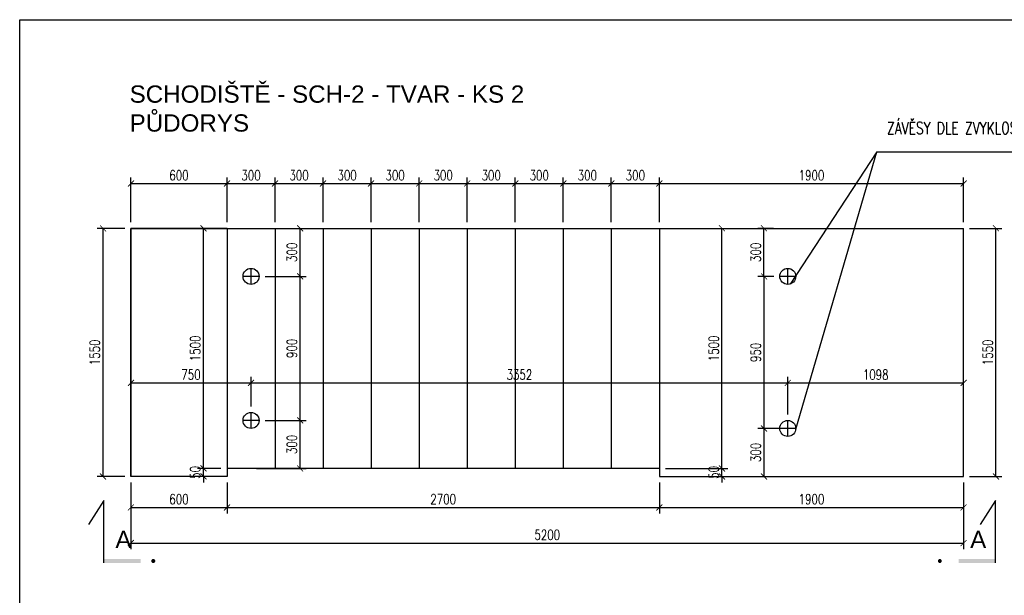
# Model space of a CAD drawing. Header units: millimetres. Extents: x 26644 to 53369, y 8500 to 41865.
# Tile 6 of 15: x 26644 to 32793, y 22074 to 25670. Entities that reach past the tile are written whole.
import ezdxf

# ---------------------------------------------------------------- set-up
doc = ezdxf.new("R2010")
doc.units = ezdxf.units.MM
doc.header["$LTSCALE"] = 25
doc.layers.add('CKSCHODY_PODROVINOU', color=7, linetype='Continuous', lineweight=25)
doc.layers.add('KOTY', color=4, linetype='Continuous')
doc.layers.add('POPIS', color=6, linetype='Continuous')
doc.styles.add('Arch-Dim', font='romans.shx', dxfattribs={"width": 0.75})
doc.styles.add('ARIAL', font='ARIAL.TTF', dxfattribs={"width": 0.75})
doc.dimstyles.new('Aec-Arch-M-100', dxfattribs={"dimscale": 25, "dimtxt": 2.5, "dimasz": 1.5, "dimexe": 1.5, "dimexo": 1.5, "dimgap": 0.8, "dimtad": 1, "dimdec": 0, "dimzin": 3, "dimdsep": 46, "dimtxsty": 'Arch-Dim', "dimblk": 'ARCHTICK', "dimcen": 2.5, "dimazin": 2, "dimtfac": 0.75, "dimtdec": 0, "dimtix": 1, "dimtmove": 2, "dimatfit": 2, "dimfxl": 0, "dimtolj": 1, "dimtzin": 0, "dimarcsym": 0})

# ---------------------------------------------------------------- blocks, each defined once
blk = doc.blocks.new('_ArchTick')
at = {"color": 0, "linetype": 'ByBlock', "const_width": 0.15}
blk.add_lwpolyline([(-0.5, -0.5), (0.5, 0.5)], dxfattribs=at)
blk = doc.blocks.new('*D138')
at = {"layer": 'Defpoints', "color": 0}
for p in [(32539.1, 24646.6), (30639.1, 24366.4), (32539.1, 24366.4)]:
    blk.add_point(p, dxfattribs=at)
at = {"layer": 'KOTY', "color": 0, "lineweight": -2}
for p, q in [((30639.1, 24403.9), (30639.1, 24684.1)), ((32539.1, 24403.9), (32539.1, 24684.1)), ((30639.1, 24646.6), (32539.1, 24646.6))]:
    blk.add_line(p, q, dxfattribs=at)
at = {"layer": 'KOTY', "color": 0, "lineweight": -2, "xscale": 37.5, "yscale": 37.5, "zscale": 37.5, "rotation": 180}
blk.add_blockref('_ArchTick', (30639.1, 24646.6), dxfattribs=at)
at = {"layer": 'KOTY', "color": 0, "lineweight": -2, "xscale": 37.5, "yscale": 37.5, "zscale": 37.5}
blk.add_blockref('_ArchTick', (32539.1, 24646.6), dxfattribs=at)
at = {"layer": 'KOTY', "color": 0, "insert": (31589.1, 24697.9), "char_height": 62.5, "attachment_point": 5, "style": 'Arch-Dim'}
blk.add_mtext('\\A1;1900', dxfattribs=at)
blk = doc.blocks.new('*D137')
at = {"layer": 'Defpoints', "color": 0}
for p in [(30639.1, 24646.6), (30339.1, 24366.4), (30639.1, 24366.4)]:
    blk.add_point(p, dxfattribs=at)
at = {"layer": 'KOTY', "color": 0, "lineweight": -2}
for p, q in [((30339.1, 24403.9), (30339.1, 24684.1)), ((30639.1, 24403.9), (30639.1, 24684.1)), ((30339.1, 24646.6), (30639.1, 24646.6))]:
    blk.add_line(p, q, dxfattribs=at)
at = {"layer": 'KOTY', "color": 0, "lineweight": -2, "xscale": 37.5, "yscale": 37.5, "zscale": 37.5, "rotation": 180}
blk.add_blockref('_ArchTick', (30339.1, 24646.6), dxfattribs=at)
at = {"layer": 'KOTY', "color": 0, "lineweight": -2, "xscale": 37.5, "yscale": 37.5, "zscale": 37.5}
blk.add_blockref('_ArchTick', (30639.1, 24646.6), dxfattribs=at)
at = {"layer": 'KOTY', "color": 0, "insert": (30489.1, 24697.9), "char_height": 62.5, "attachment_point": 5, "style": 'Arch-Dim'}
blk.add_mtext('\\A1;300', dxfattribs=at)
blk = doc.blocks.new('*D136')
at = {"layer": 'Defpoints', "color": 0}
for p in [(30339.1, 24646.6), (30039.1, 24366.4), (30339.1, 24366.4)]:
    blk.add_point(p, dxfattribs=at)
at = {"layer": 'KOTY', "color": 0, "lineweight": -2}
for p, q in [((30039.1, 24403.9), (30039.1, 24684.1)), ((30339.1, 24403.9), (30339.1, 24684.1)), ((30039.1, 24646.6), (30339.1, 24646.6))]:
    blk.add_line(p, q, dxfattribs=at)
at = {"layer": 'KOTY', "color": 0, "lineweight": -2, "xscale": 37.5, "yscale": 37.5, "zscale": 37.5, "rotation": 180}
blk.add_blockref('_ArchTick', (30039.1, 24646.6), dxfattribs=at)
at = {"layer": 'KOTY', "color": 0, "lineweight": -2, "xscale": 37.5, "yscale": 37.5, "zscale": 37.5}
blk.add_blockref('_ArchTick', (30339.1, 24646.6), dxfattribs=at)
at = {"layer": 'KOTY', "color": 0, "insert": (30189.1, 24697.9), "char_height": 62.5, "attachment_point": 5, "style": 'Arch-Dim'}
blk.add_mtext('\\A1;300', dxfattribs=at)
blk = doc.blocks.new('*D135')
at = {"layer": 'Defpoints', "color": 0}
for p in [(30039.1, 24646.6), (29739.1, 24366.4), (30039.1, 24366.4)]:
    blk.add_point(p, dxfattribs=at)
at = {"layer": 'KOTY', "color": 0, "lineweight": -2}
for p, q in [((29739.1, 24403.9), (29739.1, 24684.1)), ((30039.1, 24403.9), (30039.1, 24684.1)), ((29739.1, 24646.6), (30039.1, 24646.6))]:
    blk.add_line(p, q, dxfattribs=at)
at = {"layer": 'KOTY', "color": 0, "lineweight": -2, "xscale": 37.5, "yscale": 37.5, "zscale": 37.5, "rotation": 180}
blk.add_blockref('_ArchTick', (29739.1, 24646.6), dxfattribs=at)
at = {"layer": 'KOTY', "color": 0, "lineweight": -2, "xscale": 37.5, "yscale": 37.5, "zscale": 37.5}
blk.add_blockref('_ArchTick', (30039.1, 24646.6), dxfattribs=at)
at = {"layer": 'KOTY', "color": 0, "insert": (29889.1, 24697.9), "char_height": 62.5, "attachment_point": 5, "style": 'Arch-Dim'}
blk.add_mtext('\\A1;300', dxfattribs=at)
blk = doc.blocks.new('*D134')
at = {"layer": 'Defpoints', "color": 0}
for p in [(29739.1, 24646.6), (29439.1, 24366.4), (29739.1, 24366.4)]:
    blk.add_point(p, dxfattribs=at)
at = {"layer": 'KOTY', "color": 0, "lineweight": -2}
for p, q in [((29439.1, 24403.9), (29439.1, 24684.1)), ((29739.1, 24403.9), (29739.1, 24684.1)), ((29439.1, 24646.6), (29739.1, 24646.6))]:
    blk.add_line(p, q, dxfattribs=at)
at = {"layer": 'KOTY', "color": 0, "lineweight": -2, "xscale": 37.5, "yscale": 37.5, "zscale": 37.5, "rotation": 180}
blk.add_blockref('_ArchTick', (29439.1, 24646.6), dxfattribs=at)
at = {"layer": 'KOTY', "color": 0, "lineweight": -2, "xscale": 37.5, "yscale": 37.5, "zscale": 37.5}
blk.add_blockref('_ArchTick', (29739.1, 24646.6), dxfattribs=at)
at = {"layer": 'KOTY', "color": 0, "insert": (29589.1, 24697.9), "char_height": 62.5, "attachment_point": 5, "style": 'Arch-Dim'}
blk.add_mtext('\\A1;300', dxfattribs=at)
blk = doc.blocks.new('*D133')
at = {"layer": 'Defpoints', "color": 0}
for p in [(29439.1, 24646.6), (29139.1, 24366.4), (29439.1, 24366.4)]:
    blk.add_point(p, dxfattribs=at)
at = {"layer": 'KOTY', "color": 0, "lineweight": -2}
for p, q in [((29139.1, 24403.9), (29139.1, 24684.1)), ((29439.1, 24403.9), (29439.1, 24684.1)), ((29139.1, 24646.6), (29439.1, 24646.6))]:
    blk.add_line(p, q, dxfattribs=at)
at = {"layer": 'KOTY', "color": 0, "lineweight": -2, "xscale": 37.5, "yscale": 37.5, "zscale": 37.5, "rotation": 180}
blk.add_blockref('_ArchTick', (29139.1, 24646.6), dxfattribs=at)
at = {"layer": 'KOTY', "color": 0, "lineweight": -2, "xscale": 37.5, "yscale": 37.5, "zscale": 37.5}
blk.add_blockref('_ArchTick', (29439.1, 24646.6), dxfattribs=at)
at = {"layer": 'KOTY', "color": 0, "insert": (29289.1, 24697.9), "char_height": 62.5, "attachment_point": 5, "style": 'Arch-Dim'}
blk.add_mtext('\\A1;300', dxfattribs=at)
blk = doc.blocks.new('*D132')
at = {"layer": 'Defpoints', "color": 0}
for p in [(29139.1, 24646.6), (28839.1, 24366.4), (29139.1, 24366.4)]:
    blk.add_point(p, dxfattribs=at)
at = {"layer": 'KOTY', "color": 0, "lineweight": -2}
for p, q in [((28839.1, 24403.9), (28839.1, 24684.1)), ((29139.1, 24403.9), (29139.1, 24684.1)), ((28839.1, 24646.6), (29139.1, 24646.6))]:
    blk.add_line(p, q, dxfattribs=at)
at = {"layer": 'KOTY', "color": 0, "lineweight": -2, "xscale": 37.5, "yscale": 37.5, "zscale": 37.5, "rotation": 180}
blk.add_blockref('_ArchTick', (28839.1, 24646.6), dxfattribs=at)
at = {"layer": 'KOTY', "color": 0, "lineweight": -2, "xscale": 37.5, "yscale": 37.5, "zscale": 37.5}
blk.add_blockref('_ArchTick', (29139.1, 24646.6), dxfattribs=at)
at = {"layer": 'KOTY', "color": 0, "insert": (28989.1, 24697.9), "char_height": 62.5, "attachment_point": 5, "style": 'Arch-Dim'}
blk.add_mtext('\\A1;300', dxfattribs=at)
blk = doc.blocks.new('*D131')
at = {"layer": 'Defpoints', "color": 0}
for p in [(28839.1, 24646.6), (28539.1, 24366.4), (28839.1, 24366.4)]:
    blk.add_point(p, dxfattribs=at)
at = {"layer": 'KOTY', "color": 0, "lineweight": -2}
for p, q in [((28539.1, 24403.9), (28539.1, 24684.1)), ((28839.1, 24403.9), (28839.1, 24684.1)), ((28539.1, 24646.6), (28839.1, 24646.6))]:
    blk.add_line(p, q, dxfattribs=at)
at = {"layer": 'KOTY', "color": 0, "lineweight": -2, "xscale": 37.5, "yscale": 37.5, "zscale": 37.5, "rotation": 180}
blk.add_blockref('_ArchTick', (28539.1, 24646.6), dxfattribs=at)
at = {"layer": 'KOTY', "color": 0, "lineweight": -2, "xscale": 37.5, "yscale": 37.5, "zscale": 37.5}
blk.add_blockref('_ArchTick', (28839.1, 24646.6), dxfattribs=at)
at = {"layer": 'KOTY', "color": 0, "insert": (28689.1, 24697.9), "char_height": 62.5, "attachment_point": 5, "style": 'Arch-Dim'}
blk.add_mtext('\\A1;300', dxfattribs=at)
blk = doc.blocks.new('*D130')
at = {"layer": 'Defpoints', "color": 0}
for p in [(28539.1, 24646.6), (28239.1, 24366.4), (28539.1, 24366.4)]:
    blk.add_point(p, dxfattribs=at)
at = {"layer": 'KOTY', "color": 0, "lineweight": -2}
for p, q in [((28239.1, 24403.9), (28239.1, 24684.1)), ((28539.1, 24403.9), (28539.1, 24684.1)), ((28239.1, 24646.6), (28539.1, 24646.6))]:
    blk.add_line(p, q, dxfattribs=at)
at = {"layer": 'KOTY', "color": 0, "lineweight": -2, "xscale": 37.5, "yscale": 37.5, "zscale": 37.5, "rotation": 180}
blk.add_blockref('_ArchTick', (28239.1, 24646.6), dxfattribs=at)
at = {"layer": 'KOTY', "color": 0, "lineweight": -2, "xscale": 37.5, "yscale": 37.5, "zscale": 37.5}
blk.add_blockref('_ArchTick', (28539.1, 24646.6), dxfattribs=at)
at = {"layer": 'KOTY', "color": 0, "insert": (28389.1, 24697.9), "char_height": 62.5, "attachment_point": 5, "style": 'Arch-Dim'}
blk.add_mtext('\\A1;300', dxfattribs=at)
blk = doc.blocks.new('*D129')
at = {"layer": 'Defpoints', "color": 0}
for p in [(28239.1, 24646.6), (27939.1, 24366.4), (28239.1, 24366.4)]:
    blk.add_point(p, dxfattribs=at)
at = {"layer": 'KOTY', "color": 0, "lineweight": -2}
for p, q in [((27939.1, 24403.9), (27939.1, 24684.1)), ((28239.1, 24403.9), (28239.1, 24684.1)), ((27939.1, 24646.6), (28239.1, 24646.6))]:
    blk.add_line(p, q, dxfattribs=at)
at = {"layer": 'KOTY', "color": 0, "lineweight": -2, "xscale": 37.5, "yscale": 37.5, "zscale": 37.5, "rotation": 180}
blk.add_blockref('_ArchTick', (27939.1, 24646.6), dxfattribs=at)
at = {"layer": 'KOTY', "color": 0, "lineweight": -2, "xscale": 37.5, "yscale": 37.5, "zscale": 37.5}
blk.add_blockref('_ArchTick', (28239.1, 24646.6), dxfattribs=at)
at = {"layer": 'KOTY', "color": 0, "insert": (28089.1, 24697.9), "char_height": 62.5, "attachment_point": 5, "style": 'Arch-Dim'}
blk.add_mtext('\\A1;300', dxfattribs=at)
blk = doc.blocks.new('*D128')
at = {"layer": 'Defpoints', "color": 0}
for p in [(27939.1, 24646.6), (27339.1, 24366.4), (27939.1, 24366.4)]:
    blk.add_point(p, dxfattribs=at)
at = {"layer": 'KOTY', "color": 0, "lineweight": -2}
for p, q in [((27339.1, 24403.9), (27339.1, 24684.1)), ((27939.1, 24403.9), (27939.1, 24684.1)), ((27339.1, 24646.6), (27939.1, 24646.6))]:
    blk.add_line(p, q, dxfattribs=at)
at = {"layer": 'KOTY', "color": 0, "lineweight": -2, "xscale": 37.5, "yscale": 37.5, "zscale": 37.5, "rotation": 180}
blk.add_blockref('_ArchTick', (27339.1, 24646.6), dxfattribs=at)
at = {"layer": 'KOTY', "color": 0, "lineweight": -2, "xscale": 37.5, "yscale": 37.5, "zscale": 37.5}
blk.add_blockref('_ArchTick', (27939.1, 24646.6), dxfattribs=at)
at = {"layer": 'KOTY', "color": 0, "insert": (27639.1, 24697.9), "char_height": 62.5, "attachment_point": 5, "style": 'Arch-Dim'}
blk.add_mtext('\\A1;600', dxfattribs=at)
blk = doc.blocks.new('*D127')
at = {"layer": 'Defpoints', "color": 0}
for p in [(32539.1, 24366.4), (32741.2, 24366.4), (32539.1, 22816.4)]:
    blk.add_point(p, dxfattribs=at)
at = {"layer": 'KOTY', "color": 0, "lineweight": -2}
for p, q in [((32576.6, 24366.4), (32778.7, 24366.4)), ((32741.2, 22816.4), (32741.2, 24366.4)), ((32576.6, 22816.4), (32778.7, 22816.4))]:
    blk.add_line(p, q, dxfattribs=at)
at = {"layer": 'KOTY', "color": 0, "lineweight": -2, "xscale": 37.5, "yscale": 37.5, "zscale": 37.5}
for p, rotation in [((32741.2, 24366.4), 90), ((32741.2, 22816.4), 270)]:
    blk.add_blockref('_ArchTick', p, dxfattribs=dict(at, rotation=rotation))
at = {"layer": 'KOTY', "color": 0, "insert": (32690, 23591.4), "char_height": 62.5, "attachment_point": 5, "rotation": 90, "style": 'Arch-Dim'}
blk.add_mtext('\\A1;1550', dxfattribs=at)
blk = doc.blocks.new('*D126')
at = {"layer": 'Defpoints', "color": 0}
for p in [(30639.1, 24366.4), (31030.1, 24366.4), (30639.1, 22866.4)]:
    blk.add_point(p, dxfattribs=at)
at = {"layer": 'KOTY', "color": 0, "lineweight": -2}
for p, q in [((30676.6, 24366.4), (31067.6, 24366.4)), ((31030.1, 22866.4), (31030.1, 24366.4)), ((30676.6, 22866.4), (31067.6, 22866.4))]:
    blk.add_line(p, q, dxfattribs=at)
at = {"layer": 'KOTY', "color": 0, "lineweight": -2, "xscale": 37.5, "yscale": 37.5, "zscale": 37.5}
for p, rotation in [((31030.1, 24366.4), 90), ((31030.1, 22866.4), 270)]:
    blk.add_blockref('_ArchTick', p, dxfattribs=dict(at, rotation=rotation))
at = {"layer": 'KOTY', "color": 0, "insert": (30978.8, 23616.4), "char_height": 62.5, "attachment_point": 5, "rotation": 90, "style": 'Arch-Dim'}
blk.add_mtext('\\A1;1500', dxfattribs=at)
blk = doc.blocks.new('*D125')
at = {"layer": 'Defpoints', "color": 0}
for p in [(30639.1, 22866.4), (30639.1, 22816.4), (31030.1, 22866.4)]:
    blk.add_point(p, dxfattribs=at)
at = {"layer": 'KOTY', "color": 0, "lineweight": -2}
for p, q in [((31030.1, 22866.4), (31030.1, 22903.9)), ((30676.6, 22866.4), (31067.6, 22866.4)), ((30676.6, 22816.4), (31067.6, 22816.4)), ((31030.1, 22816.4), (31030.1, 22866.4)), ((31030.1, 22816.4), (31030.1, 22778.9))]:
    blk.add_line(p, q, dxfattribs=at)
at = {"layer": 'KOTY', "color": 0, "lineweight": -2, "xscale": 37.5, "yscale": 37.5, "zscale": 37.5}
for p, rotation in [((31030.1, 22866.4), 270), ((31030.1, 22816.4), 90)]:
    blk.add_blockref('_ArchTick', p, dxfattribs=dict(at, rotation=rotation))
at = {"layer": 'KOTY', "color": 0, "insert": (30978.8, 22841.4), "char_height": 62.5, "attachment_point": 5, "rotation": 90, "style": 'Arch-Dim'}
blk.add_mtext('\\A1;50', dxfattribs=at)
blk = doc.blocks.new('*D124')
at = {"layer": 'Defpoints', "color": 0}
for p in [(27792.3, 24366.4), (27939.1, 24366.4), (27939.1, 22866.4)]:
    blk.add_point(p, dxfattribs=at)
at = {"layer": 'KOTY', "color": 0, "lineweight": -2}
for p, q in [((27901.6, 24366.4), (27754.8, 24366.4)), ((27792.3, 22866.4), (27792.3, 24366.4)), ((27901.6, 22866.4), (27754.8, 22866.4))]:
    blk.add_line(p, q, dxfattribs=at)
at = {"layer": 'KOTY', "color": 0, "lineweight": -2, "xscale": 37.5, "yscale": 37.5, "zscale": 37.5}
for p, rotation in [((27792.3, 24366.4), 90), ((27792.3, 22866.4), 270)]:
    blk.add_blockref('_ArchTick', p, dxfattribs=dict(at, rotation=rotation))
at = {"layer": 'KOTY', "color": 0, "insert": (27741, 23616.4), "char_height": 62.5, "attachment_point": 5, "rotation": 90, "style": 'Arch-Dim'}
blk.add_mtext('\\A1;1500', dxfattribs=at)
blk = doc.blocks.new('*D123')
at = {"layer": 'Defpoints', "color": 0}
for p in [(27792.3, 22866.4), (27939.1, 22866.4), (27939.1, 22816.4)]:
    blk.add_point(p, dxfattribs=at)
at = {"layer": 'KOTY', "color": 0, "lineweight": -2}
for p, q in [((27792.3, 22866.4), (27792.3, 22903.9)), ((27901.6, 22866.4), (27754.8, 22866.4)), ((27901.6, 22816.4), (27754.8, 22816.4)), ((27792.3, 22816.4), (27792.3, 22866.4)), ((27792.3, 22816.4), (27792.3, 22778.9))]:
    blk.add_line(p, q, dxfattribs=at)
at = {"layer": 'KOTY', "color": 0, "lineweight": -2, "xscale": 37.5, "yscale": 37.5, "zscale": 37.5}
for p, rotation in [((27792.3, 22866.4), 270), ((27792.3, 22816.4), 90)]:
    blk.add_blockref('_ArchTick', p, dxfattribs=dict(at, rotation=rotation))
at = {"layer": 'KOTY', "color": 0, "insert": (27741, 22841.4), "char_height": 62.5, "attachment_point": 5, "rotation": 90, "style": 'Arch-Dim'}
blk.add_mtext('\\A1;50', dxfattribs=at)
blk = doc.blocks.new('*D122')
at = {"layer": 'Defpoints', "color": 0}
for p in [(27164.8, 24366.4), (27339.1, 24366.4), (27339.1, 22816.4)]:
    blk.add_point(p, dxfattribs=at)
at = {"layer": 'KOTY', "color": 0, "lineweight": -2}
for p, q in [((27301.6, 24366.4), (27127.3, 24366.4)), ((27164.8, 22816.4), (27164.8, 24366.4)), ((27301.6, 22816.4), (27127.3, 22816.4))]:
    blk.add_line(p, q, dxfattribs=at)
at = {"layer": 'KOTY', "color": 0, "lineweight": -2, "xscale": 37.5, "yscale": 37.5, "zscale": 37.5}
for p, rotation in [((27164.8, 24366.4), 90), ((27164.8, 22816.4), 270)]:
    blk.add_blockref('_ArchTick', p, dxfattribs=dict(at, rotation=rotation))
at = {"layer": 'KOTY', "color": 0, "insert": (27113.5, 23591.4), "char_height": 62.5, "attachment_point": 5, "rotation": 90, "style": 'Arch-Dim'}
blk.add_mtext('\\A1;1550', dxfattribs=at)
blk = doc.blocks.new('*D121')
at = {"layer": 'Defpoints', "color": 0}
for p in [(30639.1, 22816.4), (32539.1, 22816.4), (32539.1, 22623)]:
    blk.add_point(p, dxfattribs=at)
at = {"layer": 'KOTY', "color": 0, "lineweight": -2}
for p, q in [((30639.1, 22778.9), (30639.1, 22585.5)), ((32539.1, 22778.9), (32539.1, 22585.5)), ((30639.1, 22623), (32539.1, 22623))]:
    blk.add_line(p, q, dxfattribs=at)
at = {"layer": 'KOTY', "color": 0, "lineweight": -2, "xscale": 37.5, "yscale": 37.5, "zscale": 37.5, "rotation": 180}
blk.add_blockref('_ArchTick', (30639.1, 22623), dxfattribs=at)
at = {"layer": 'KOTY', "color": 0, "lineweight": -2, "xscale": 37.5, "yscale": 37.5, "zscale": 37.5}
blk.add_blockref('_ArchTick', (32539.1, 22623), dxfattribs=at)
at = {"layer": 'KOTY', "color": 0, "insert": (31589.1, 22674.3), "char_height": 62.5, "attachment_point": 5, "style": 'Arch-Dim'}
blk.add_mtext('\\A1;1900', dxfattribs=at)
blk = doc.blocks.new('*D120')
at = {"layer": 'Defpoints', "color": 0}
for p in [(27339.1, 22816.4), (27939.1, 22816.4), (27939.1, 22623)]:
    blk.add_point(p, dxfattribs=at)
at = {"layer": 'KOTY', "color": 0, "lineweight": -2}
for p, q in [((27339.1, 22778.9), (27339.1, 22585.5)), ((27939.1, 22778.9), (27939.1, 22585.5)), ((27339.1, 22623), (27939.1, 22623))]:
    blk.add_line(p, q, dxfattribs=at)
at = {"layer": 'KOTY', "color": 0, "lineweight": -2, "xscale": 37.5, "yscale": 37.5, "zscale": 37.5, "rotation": 180}
blk.add_blockref('_ArchTick', (27339.1, 22623), dxfattribs=at)
at = {"layer": 'KOTY', "color": 0, "lineweight": -2, "xscale": 37.5, "yscale": 37.5, "zscale": 37.5}
blk.add_blockref('_ArchTick', (27939.1, 22623), dxfattribs=at)
at = {"layer": 'KOTY', "color": 0, "insert": (27639.1, 22674.3), "char_height": 62.5, "attachment_point": 5, "style": 'Arch-Dim'}
blk.add_mtext('\\A1;600', dxfattribs=at)
blk = doc.blocks.new('*D277')
at = {"layer": 'Defpoints', "color": 0}
for p in [(31292.5, 24366.4), (31389.7, 24366.4), (31391.1, 24066.4)]:
    blk.add_point(p, dxfattribs=at)
at = {"layer": 'KOTY', "color": 0, "lineweight": -2}
for p, q in [((31352.2, 24366.4), (31255, 24366.4)), ((31292.5, 24066.4), (31292.5, 24366.4)), ((31353.6, 24066.4), (31255, 24066.4))]:
    blk.add_line(p, q, dxfattribs=at)
at = {"layer": 'KOTY', "color": 0, "lineweight": -2, "xscale": 37.5, "yscale": 37.5, "zscale": 37.5}
for p, rotation in [((31292.5, 24366.4), 90), ((31292.5, 24066.4), 270)]:
    blk.add_blockref('_ArchTick', p, dxfattribs=dict(at, rotation=rotation))
at = {"layer": 'KOTY', "color": 0, "insert": (31241.2, 24216.4), "char_height": 62.5, "attachment_point": 5, "rotation": 90, "style": 'Arch-Dim'}
blk.add_mtext('\\A1;300', dxfattribs=at)
blk = doc.blocks.new('*D271')
at = {"layer": 'Defpoints', "color": 0}
for p in [(32539.1, 23401), (32539.1, 23326), (31441.1, 23166.4)]:
    blk.add_point(p, dxfattribs=at)
at = {"layer": 'KOTY', "color": 0, "lineweight": -2}
for p, q in [((31441.1, 23203.9), (31441.1, 23438.5)), ((32539.1, 23363.5), (32539.1, 23438.5)), ((31441.1, 23401), (32539.1, 23401))]:
    blk.add_line(p, q, dxfattribs=at)
at = {"layer": 'KOTY', "color": 0, "lineweight": -2, "xscale": 37.5, "yscale": 37.5, "zscale": 37.5, "rotation": 180}
blk.add_blockref('_ArchTick', (31441.1, 23401), dxfattribs=at)
at = {"layer": 'KOTY', "color": 0, "lineweight": -2, "xscale": 37.5, "yscale": 37.5, "zscale": 37.5}
blk.add_blockref('_ArchTick', (32539.1, 23401), dxfattribs=at)
at = {"layer": 'KOTY', "color": 0, "insert": (31990.1, 23452.2), "char_height": 62.5, "attachment_point": 5, "style": 'Arch-Dim'}
blk.add_mtext('\\A1;1098', dxfattribs=at)
blk = doc.blocks.new('*D272')
at = {"layer": 'Defpoints', "color": 0}
for p in [(31441.1, 23401), (28089.1, 23216.4), (31441.1, 23166.4)]:
    blk.add_point(p, dxfattribs=at)
at = {"layer": 'KOTY', "color": 0, "lineweight": -2}
for p, q in [((28089.1, 23253.9), (28089.1, 23438.5)), ((31441.1, 23203.9), (31441.1, 23438.5)), ((28089.1, 23401), (31441.1, 23401))]:
    blk.add_line(p, q, dxfattribs=at)
at = {"layer": 'KOTY', "color": 0, "lineweight": -2, "xscale": 37.5, "yscale": 37.5, "zscale": 37.5, "rotation": 180}
blk.add_blockref('_ArchTick', (28089.1, 23401), dxfattribs=at)
at = {"layer": 'KOTY', "color": 0, "lineweight": -2, "xscale": 37.5, "yscale": 37.5, "zscale": 37.5}
blk.add_blockref('_ArchTick', (31441.1, 23401), dxfattribs=at)
at = {"layer": 'KOTY', "color": 0, "insert": (29765.1, 23452.2), "char_height": 62.5, "attachment_point": 5, "style": 'Arch-Dim'}
blk.add_mtext('\\A1;3352', dxfattribs=at)
blk = doc.blocks.new('*D273')
at = {"layer": 'Defpoints', "color": 0}
for p in [(28089.1, 23401), (27339.1, 23302.8), (28089.1, 23216.4)]:
    blk.add_point(p, dxfattribs=at)
at = {"layer": 'KOTY', "color": 0, "lineweight": -2}
for p, q in [((27339.1, 23340.3), (27339.1, 23438.5)), ((28089.1, 23253.9), (28089.1, 23438.5)), ((27339.1, 23401), (28089.1, 23401))]:
    blk.add_line(p, q, dxfattribs=at)
at = {"layer": 'KOTY', "color": 0, "lineweight": -2, "xscale": 37.5, "yscale": 37.5, "zscale": 37.5, "rotation": 180}
blk.add_blockref('_ArchTick', (27339.1, 23401), dxfattribs=at)
at = {"layer": 'KOTY', "color": 0, "lineweight": -2, "xscale": 37.5, "yscale": 37.5, "zscale": 37.5}
blk.add_blockref('_ArchTick', (28089.1, 23401), dxfattribs=at)
at = {"layer": 'KOTY', "color": 0, "insert": (27714.1, 23452.2), "char_height": 62.5, "attachment_point": 5, "style": 'Arch-Dim'}
blk.add_mtext('\\A1;750', dxfattribs=at)
blk = doc.blocks.new('*D274')
at = {"layer": 'Defpoints', "color": 0}
for p in [(28169.3, 24366.4), (28395.6, 24366.4), (28139.1, 24066.4)]:
    blk.add_point(p, dxfattribs=at)
at = {"layer": 'KOTY', "color": 0, "lineweight": -2}
for p, q in [((28206.8, 24366.4), (28433.1, 24366.4)), ((28395.6, 24066.4), (28395.6, 24366.4)), ((28176.6, 24066.4), (28433.1, 24066.4))]:
    blk.add_line(p, q, dxfattribs=at)
at = {"layer": 'KOTY', "color": 0, "lineweight": -2, "xscale": 37.5, "yscale": 37.5, "zscale": 37.5}
for p, rotation in [((28395.6, 24366.4), 90), ((28395.6, 24066.4), 270)]:
    blk.add_blockref('_ArchTick', p, dxfattribs=dict(at, rotation=rotation))
at = {"layer": 'KOTY', "color": 0, "insert": (28344.3, 24216.4), "char_height": 62.5, "attachment_point": 5, "rotation": 90, "style": 'Arch-Dim'}
blk.add_mtext('\\A1;300', dxfattribs=at)
blk = doc.blocks.new('*D275')
at = {"layer": 'Defpoints', "color": 0}
for p in [(28139.1, 24066.4), (28395.6, 24066.4), (28139.1, 23166.4)]:
    blk.add_point(p, dxfattribs=at)
at = {"layer": 'KOTY', "color": 0, "lineweight": -2}
for p, q in [((28176.6, 24066.4), (28433.1, 24066.4)), ((28395.6, 23166.4), (28395.6, 24066.4)), ((28176.6, 23166.4), (28433.1, 23166.4))]:
    blk.add_line(p, q, dxfattribs=at)
at = {"layer": 'KOTY', "color": 0, "lineweight": -2, "xscale": 37.5, "yscale": 37.5, "zscale": 37.5}
for p, rotation in [((28395.6, 24066.4), 90), ((28395.6, 23166.4), 270)]:
    blk.add_blockref('_ArchTick', p, dxfattribs=dict(at, rotation=rotation))
at = {"layer": 'KOTY', "color": 0, "insert": (28344.3, 23616.4), "char_height": 62.5, "attachment_point": 5, "rotation": 90, "style": 'Arch-Dim'}
blk.add_mtext('\\A1;900', dxfattribs=at)
blk = doc.blocks.new('*D276')
at = {"layer": 'Defpoints', "color": 0}
for p in [(28139.1, 23166.4), (28395.6, 23166.4), (28085.2, 22866.4)]:
    blk.add_point(p, dxfattribs=at)
at = {"layer": 'KOTY', "color": 0, "lineweight": -2}
for p, q in [((28176.6, 23166.4), (28433.1, 23166.4)), ((28395.6, 22866.4), (28395.6, 23166.4)), ((28122.7, 22866.4), (28433.1, 22866.4))]:
    blk.add_line(p, q, dxfattribs=at)
at = {"layer": 'KOTY', "color": 0, "lineweight": -2, "xscale": 37.5, "yscale": 37.5, "zscale": 37.5}
for p, rotation in [((28395.6, 23166.4), 90), ((28395.6, 22866.4), 270)]:
    blk.add_blockref('_ArchTick', p, dxfattribs=dict(at, rotation=rotation))
at = {"layer": 'KOTY', "color": 0, "insert": (28344.3, 23016.4), "char_height": 62.5, "attachment_point": 5, "rotation": 90, "style": 'Arch-Dim'}
blk.add_mtext('\\A1;300', dxfattribs=at)
blk = doc.blocks.new('*D278')
at = {"layer": 'Defpoints', "color": 0}
for p in [(31391.1, 24066.4), (31292.5, 23116.4), (31391.1, 23116.4)]:
    blk.add_point(p, dxfattribs=at)
at = {"layer": 'KOTY', "color": 0, "lineweight": -2}
for p, q in [((31353.6, 24066.4), (31255, 24066.4)), ((31292.5, 24066.4), (31292.5, 23116.4)), ((31353.6, 23116.4), (31255, 23116.4))]:
    blk.add_line(p, q, dxfattribs=at)
at = {"layer": 'KOTY', "color": 0, "lineweight": -2, "xscale": 37.5, "yscale": 37.5, "zscale": 37.5}
for p, rotation in [((31292.5, 24066.4), 90), ((31292.5, 23116.4), 270)]:
    blk.add_blockref('_ArchTick', p, dxfattribs=dict(at, rotation=rotation))
at = {"layer": 'KOTY', "color": 0, "insert": (31241.2, 23591.4), "char_height": 62.5, "attachment_point": 5, "rotation": 90, "style": 'Arch-Dim'}
blk.add_mtext('\\A1;950', dxfattribs=at)
blk = doc.blocks.new('*D279')
at = {"layer": 'Defpoints', "color": 0}
for p in [(31482.7, 23116.4), (31289.1, 22816.4), (31292.5, 22816.4)]:
    blk.add_point(p, dxfattribs=at)
at = {"layer": 'KOTY', "color": 0, "lineweight": -2}
for p, q in [((31445.2, 23116.4), (31255, 23116.4)), ((31292.5, 23116.4), (31292.5, 22816.4)), ((31326.6, 22816.4), (31330, 22816.4))]:
    blk.add_line(p, q, dxfattribs=at)
at = {"layer": 'KOTY', "color": 0, "lineweight": -2, "xscale": 37.5, "yscale": 37.5, "zscale": 37.5}
for p, rotation in [((31292.5, 23116.4), 90), ((31292.5, 22816.4), 270)]:
    blk.add_blockref('_ArchTick', p, dxfattribs=dict(at, rotation=rotation))
at = {"layer": 'KOTY', "color": 0, "insert": (31241.2, 22966.4), "char_height": 62.5, "attachment_point": 5, "rotation": 90, "style": 'Arch-Dim'}
blk.add_mtext('\\A1;300', dxfattribs=at)
blk = doc.blocks.new('*D280')
at = {"layer": 'Defpoints', "color": 0}
for p in [(27339.1, 22816.4), (32539.1, 22816.4), (32539.1, 22400.2)]:
    blk.add_point(p, dxfattribs=at)
at = {"layer": 'KOTY', "color": 0, "lineweight": -2}
for p, q in [((27339.1, 22778.9), (27339.1, 22362.7)), ((32539.1, 22778.9), (32539.1, 22362.7)), ((27339.1, 22400.2), (32539.1, 22400.2))]:
    blk.add_line(p, q, dxfattribs=at)
at = {"layer": 'KOTY', "color": 0, "lineweight": -2, "xscale": 37.5, "yscale": 37.5, "zscale": 37.5, "rotation": 180}
blk.add_blockref('_ArchTick', (27339.1, 22400.2), dxfattribs=at)
at = {"layer": 'KOTY', "color": 0, "lineweight": -2, "xscale": 37.5, "yscale": 37.5, "zscale": 37.5}
blk.add_blockref('_ArchTick', (32539.1, 22400.2), dxfattribs=at)
at = {"layer": 'KOTY', "color": 0, "insert": (29939.1, 22451.5), "char_height": 62.5, "attachment_point": 5, "style": 'Arch-Dim'}
blk.add_mtext('\\A1;5200', dxfattribs=at)
blk = doc.blocks.new('*D281')
at = {"layer": 'Defpoints', "color": 0}
for p in [(27939.1, 22816.4), (30639.1, 22816.4), (30639.1, 22623)]:
    blk.add_point(p, dxfattribs=at)
at = {"layer": 'KOTY', "color": 0, "lineweight": -2}
for p, q in [((27939.1, 22778.9), (27939.1, 22585.5)), ((30639.1, 22778.9), (30639.1, 22585.5)), ((27939.1, 22623), (30639.1, 22623))]:
    blk.add_line(p, q, dxfattribs=at)
at = {"layer": 'KOTY', "color": 0, "lineweight": -2, "xscale": 37.5, "yscale": 37.5, "zscale": 37.5, "rotation": 180}
blk.add_blockref('_ArchTick', (27939.1, 22623), dxfattribs=at)
at = {"layer": 'KOTY', "color": 0, "lineweight": -2, "xscale": 37.5, "yscale": 37.5, "zscale": 37.5}
blk.add_blockref('_ArchTick', (30639.1, 22623), dxfattribs=at)
at = {"layer": 'KOTY', "color": 0, "insert": (29289.1, 22674.3), "char_height": 62.5, "attachment_point": 5, "style": 'Arch-Dim'}
blk.add_mtext('\\A1;2700', dxfattribs=at)

msp = doc.modelspace()

# ---------------------------------------------------------------- linework, layer by layer
at = {"layer": 'CKSCHODY_PODROVINOU'}
for p, q in [((26644.5, 18245), (26644.5, 25670)), ((26644.5, 25670), (37144.5, 25670)), ((27339.1, 22816.4), (27339.1, 24366.4)), ((27339.1, 24366.4), (32539.1, 24366.4)), ((27939.1, 24366.4), (27339.1, 24366.4)), ((27339.1, 24366.4), (27339.1, 22816.4)), ((27939.1, 24366.4), (27939, 24366.4)), ((27939.1, 24366.4), (27939.1, 22816.4)), ((28239.1, 24366.4), (28239.1, 22866.4)), ((28539.1, 24366.4), (28539.1, 22866.4)), ((28839.1, 24366.4), (28839.1, 22866.4)), ((29139.1, 24366.4), (29139.1, 22866.4)), ((29439.1, 24366.4), (29439.1, 22866.4)), ((29739.1, 24366.4), (29739.1, 22866.4)), ((30039.1, 24366.4), (30039.1, 22866.4)), ((30339.1, 24366.4), (30339.1, 22866.4)), ((30639.1, 24366.4), (30639.1, 22816.4)), ((30639.1, 24366.4), (30639.1, 22866.4)), ((32539.1, 22816.4), (32539.1, 24366.4)), ((27339.1, 24316.4), (27339.1, 22816.4)), ((27939.1, 22816.4), (27339.1, 22816.4)), ((30639.1, 22866.4), (27939.1, 22866.4)), ((30639.1, 22816.4), (31939.1, 22816.4)), ((30639.1, 22816.4), (32539.1, 22816.4))]:
    msp.add_line(p, q, dxfattribs=at)
at = {"layer": 'KOTY'}
for p, q in [((31997.7, 24843.4), (31455.6, 24018.6)), ((31490.8, 23110.9), (31997.7, 24843.4)), ((31997.7, 24843.4), (33649.2, 24843.4)), ((28089.1, 24016.4), (28089.1, 24116.4)), ((31441.1, 24016.4), (31441.1, 24116.4)), ((28139.1, 24066.4), (28039.1, 24066.4)), ((31491.1, 24066.4), (31391.1, 24066.4)), ((28089.1, 23116.4), (28089.1, 23216.4)), ((28139.1, 23166.4), (28039.1, 23166.4)), ((31441.1, 23066.4), (31441.1, 23166.4)), ((31491.1, 23116.4), (31391.1, 23116.4))]:
    msp.add_line(p, q, dxfattribs=at)
for centre in [(28089.1, 24066.4), (31441.1, 24066.4), (28089.1, 23166.4), (31441.1, 23116.4)]:
    msp.add_circle(centre, 50, dxfattribs=at)
at = {"layer": 'POPIS'}
for p, q in [((27169.9, 22666.6), (27074.1, 22515.1)), ((27169.9, 22275.9), (27169.9, 22666.6)), ((32737.6, 22666.6), (32641.8, 22515.1)), ((32737.6, 22275.9), (32737.6, 22666.6))]:
    msp.add_line(p, q, dxfattribs=at)
at = {"layer": 'POPIS', "const_width": 12.5}
for points in [[(27472.5, 22288, 1), (27485, 22288, 1)], [(32384.3, 22288, 1), (32396.8, 22288, 1)]]:
    msp.add_lwpolyline(points, format="xyb", close=True, dxfattribs=at)
at = {"layer": 'POPIS', "color": 6}
for points in [[(27169.9, 22300.9), (27169.9, 22275.9), (27399.7, 22300.9), (27399.7, 22275.9)], [(32507.8, 22300.9), (32507.8, 22275.9), (32737.6, 22300.9), (32737.6, 22275.9)]]:
    msp.add_trace(points, dxfattribs=at)

# ---------------------------------------------------------------- texts
at = {"layer": 'KOTY', "style": 'Arch-Dim', "width": 0.75}
msp.add_text('ZÁVĚSY DLE ZVYKLOSTÍ DODAVATELE', height=75, dxfattribs=at).set_placement((32060.2, 24955.5))
at = {"layer": 'POPIS', "color": 6, "style": 'ARIAL'}
for s, p in [('SCHODIŠTĚ - SCH-2 - TVAR - KS 2', (27331, 25151.1)), ('PŮDORYS', (27331, 24970.7)), ('A', (27242, 22368.5)), ('A', (32579.9, 22368.5))]:
    msp.add_text(s, height=108, rotation=0, dxfattribs=at).set_placement(p)

# ---------------------------------------------------------------- dimensions: what is measured, and where the dimension line sits
at = {"layer": 'KOTY'}
for base, p1, p2, picture, middle in [((27939.1, 24646.6), (27339.1, 24366.4), (27939.1, 24366.4), '*D128', (27639.1, 24697.9)), ((28239.1, 24646.6), (27939.1, 24366.4), (28239.1, 24366.4), '*D129', (28089.1, 24697.9)), ((28539.1, 24646.6), (28239.1, 24366.4), (28539.1, 24366.4), '*D130', (28389.1, 24697.9)), ((28839.1, 24646.6), (28539.1, 24366.4), (28839.1, 24366.4), '*D131', (28689.1, 24697.9)), ((29139.1, 24646.6), (28839.1, 24366.4), (29139.1, 24366.4), '*D132', (28989.1, 24697.9)), ((29439.1, 24646.6), (29139.1, 24366.4), (29439.1, 24366.4), '*D133', (29289.1, 24697.9)), ((29739.1, 24646.6), (29439.1, 24366.4), (29739.1, 24366.4), '*D134', (29589.1, 24697.9)), ((30039.1, 24646.6), (29739.1, 24366.4), (30039.1, 24366.4), '*D135', (29889.1, 24697.9)), ((30339.1, 24646.6), (30039.1, 24366.4), (30339.1, 24366.4), '*D136', (30189.1, 24697.9)), ((30639.1, 24646.6), (30339.1, 24366.4), (30639.1, 24366.4), '*D137', (30489.1, 24697.9)), ((32539.1, 24646.6), (30639.1, 24366.4), (32539.1, 24366.4), '*D138', (31589.1, 24697.9)), ((28089.1, 23401), (27339.1, 23302.8), (28089.1, 23216.4), '*D273', (27714.1, 23452.2)), ((31441.1, 23401), (28089.1, 23216.4), (31441.1, 23166.4), '*D272', (29765.1, 23452.2)), ((32539.1, 23401), (31441.1, 23166.4), (32539.1, 23326), '*D271', (31990.1, 23452.2)), ((27939.1, 22623), (27339.1, 22816.4), (27939.1, 22816.4), '*D120', (27639.1, 22674.3)), ((32539.1, 22400.2), (27339.1, 22816.4), (32539.1, 22816.4), '*D280', (29939.1, 22451.5)), ((30639.1, 22623), (27939.1, 22816.4), (30639.1, 22816.4), '*D281', (29289.1, 22674.3)), ((32539.1, 22623), (30639.1, 22816.4), (32539.1, 22816.4), '*D121', (31589.1, 22674.3))]:
    dim = msp.add_linear_dim(base=base, p1=p1, p2=p2, dimstyle='Aec-Arch-M-100', dxfattribs=at)
    dim.commit()
    dim.dimension.update_dxf_attribs({"geometry": picture, "text_midpoint": middle})
for base, p1, p2, angle, picture, middle in [((27164.8, 24366.4), (27339.1, 22816.4), (27339.1, 24366.4), 270, '*D122', (27113.5, 23591.4)), ((27792.3, 24366.4), (27939.1, 22866.4), (27939.1, 24366.4), 270, '*D124', (27741, 23616.4)), ((28395.6, 24366.4), (28139.1, 24066.4), (28169.3, 24366.4), 270, '*D274', (28344.3, 24216.4)), ((31030.1, 24366.4), (30639.1, 22866.4), (30639.1, 24366.4), 270, '*D126', (30978.8, 23616.4)), ((31292.5, 24366.4), (31391.1, 24066.4), (31389.7, 24366.4), 270, '*D277', (31241.2, 24216.4)), ((32741.2, 24366.4), (32539.1, 22816.4), (32539.1, 24366.4), 270, '*D127', (32690, 23591.4)), ((28395.6, 24066.4), (28139.1, 23166.4), (28139.1, 24066.4), 270, '*D275', (28344.3, 23616.4)), ((31292.5, 23116.4), (31391.1, 24066.4), (31391.1, 23116.4), 90, '*D278', (31241.2, 23591.4)), ((28395.6, 23166.4), (28085.2, 22866.4), (28139.1, 23166.4), 270, '*D276', (28344.3, 23016.4)), ((31292.5, 22816.4), (31482.7, 23116.4), (31289.1, 22816.4), 90, '*D279', (31241.2, 22966.4)), ((27792.3, 22866.4), (27939.1, 22816.4), (27939.1, 22866.4), 270, '*D123', (27741, 22841.4)), ((31030.1, 22866.4), (30639.1, 22816.4), (30639.1, 22866.4), 270, '*D125', (30978.8, 22841.4))]:
    dim = msp.add_linear_dim(base=base, p1=p1, p2=p2, angle=angle, dimstyle='Aec-Arch-M-100', dxfattribs=at)
    dim.commit()
    dim.dimension.update_dxf_attribs({"geometry": picture, "text_midpoint": middle})

doc.saveas('drawing.dxf')
